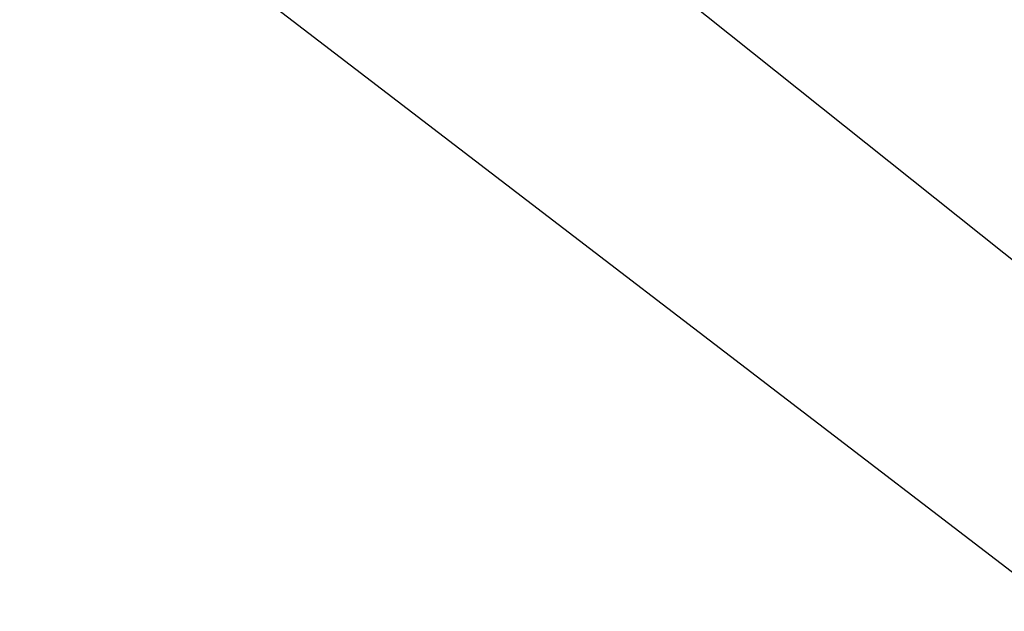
# Model space of a CAD drawing. Extents: x 5 to 504, y 5 to 504.
# Tile 150 of 256: x 243.592 to 243.879, y 237.395 to 237.568. Entities that reach past the tile are written whole.
import ezdxf

# ---------------------------------------------------------------- set-up
doc = ezdxf.new("R2010")
doc.units = 0
doc.layers.get('0').update_dxf_attribs({"color": 13, "linetype": 'CONTINUOUS'})

# ---------------------------------------------------------------- blocks, each defined once
blk = doc.blocks.new('GROUP_22')
for p, q in [((10.10135, 2.85503, 2.25), (6.00119, 6.00119, 2.25)), ((10.10135, 2.85503, 0.75), (6.00119, 6.00119, 0.75))]:
    blk.add_line(p, q)
mesh = blk.add_polyface()
corners = [(10.37824, 3.33462, 2.79904), (6.92768, 6.92768, 3), (6.39277, 6.39277, 2.79904), (10.75647, 3.98974, 3)]
mesh.append_faces([[corners[k] for k in face] for face in [(0, 1, 2), (1, 0, 3)]], dxfattribs={"vtx0": -1})
mesh = blk.add_polyface()
corners = [(6.92768, 6.92768), (10.37824, 3.33462, 0.20096), (6.39277, 6.39277, 0.20096), (10.75647, 3.98974)]
mesh.append_faces([[corners[k] for k in face] for face in [(0, 1, 2), (1, 0, 3)]], dxfattribs={"vtx0": -1})
blk = doc.blocks.new('GROUP_23')
blk.add_blockref('GROUP_22', (227.86068, 227.89839, 114.27115))
blk = doc.blocks.new('GROUP_11')
blk.add_line((19.38693, 52.04873, 94), (24.09671, 55.81471, 94))
blk = doc.blocks.new('GROUP_30')
at = {"xscale": 0.4000000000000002, "yscale": 0.4000000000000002, "zscale": 0.4000000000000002}
blk.add_blockref('GROUP_23', (-0.57123, -0.57123, -39.90846), dxfattribs=at)
at = {"extrusion": (0, -9.4369e-16, -1), "xscale": 0.3399999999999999, "yscale": 0.3399999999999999, "zscale": 0.4000000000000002, "rotation": 180}
blk.add_blockref('GROUP_11', (-86.33207, 110.80878, -38.8), dxfattribs=at)
blk = doc.blocks.new('GROUP_2')
at = {"xscale": 2.5, "yscale": 2.5, "zscale": 2.5}
blk.add_blockref('GROUP_30', (3.25496, 3.00894, 100.35298), dxfattribs=at)

msp = doc.modelspace()

# ---------------------------------------------------------------- block references
msp.add_blockref('GROUP_2', (4.53896, 4.72955))

doc.saveas('drawing.dxf')
